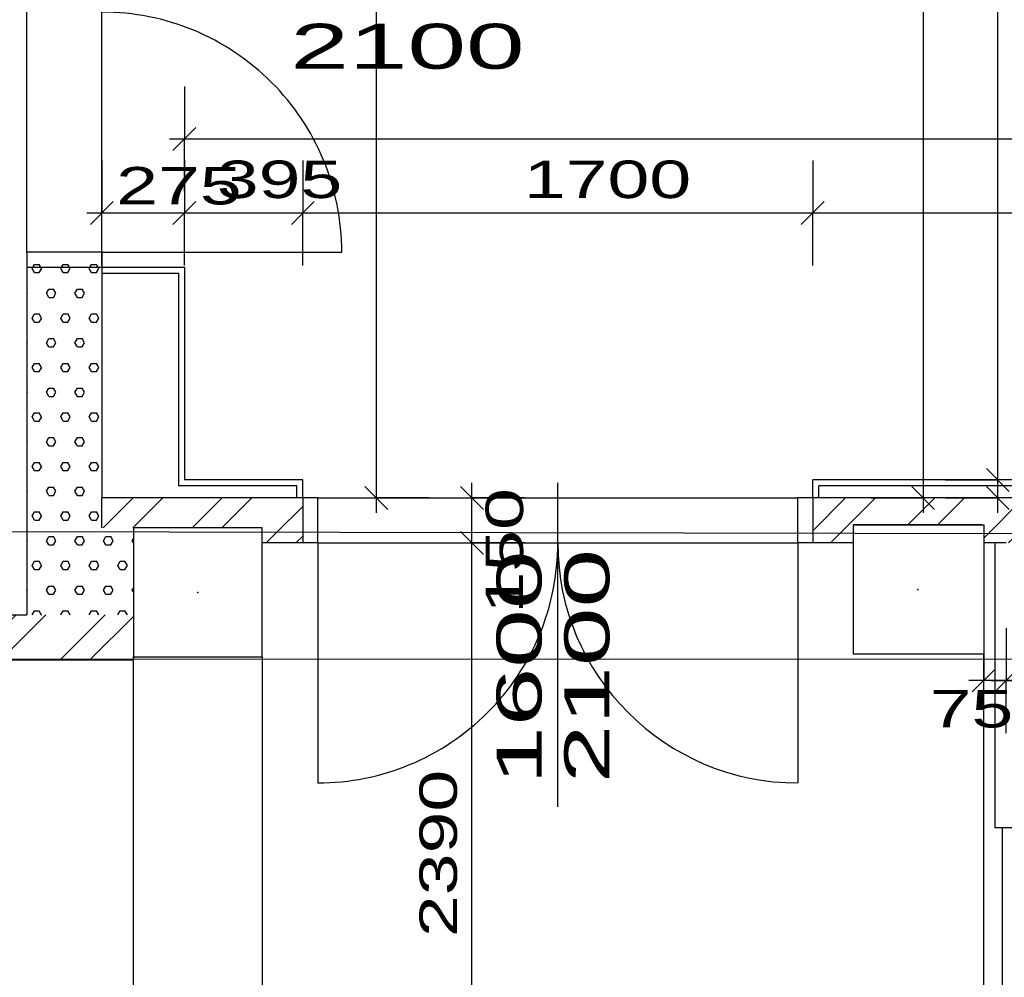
# Model space of a CAD drawing. Extents: x -196363 to 396902, y -489949 to -260582.
# Tile 225 of 256: x 257519 to 260802, y -381732 to -378539. Entities that reach past the tile are written whole.
import ezdxf

# ---------------------------------------------------------------- set-up
doc = ezdxf.new("R2010")
doc.units = 0
doc.header["$MEASUREMENT"] = 0
for name, color, linetype in [('dvere', 1, 'Continuous'), ('koty', 1, 'Continuous'), ('navrh', 2, 'Continuous'), ('noszdiv', 1, 'Continuous'), ('popdver', 6, 'Continuous'), ('srafy', 8, 'Continuous')]:
    doc.layers.add(name, color=color, linetype=linetype)
doc.styles.add('SPIRITTXTSTYLE1', font='ROMAN')
doc.linetypes.add('CERCH2', pattern='A,0,-1,[17,dur+dsp vaclavov.shx,S=0.003401,R=0,X=-1,Y=0],0', length=1)
doc.linetypes.add('TEPIZL3', pattern='A,0,-1,[9,dur+dsp vaclavov.shx,S=0.005714,R=0,X=-1,Y=0],0', length=1)
doc.dimstyles.new('SPIRITSTYLE26', dxfattribs={"dimtxt": 125, "dimasz": 12.7, "dimexe": 175, "dimexo": -175, "dimgap": 50, "dimtad": 1, "dimdec": 3, "dimzin": 0, "dimdsep": 46, "dimlunit": 7, "dimtxsty": 'SPIRITTXTSTYLE1', "dimblk1": '_TICKMARKS26', "dimblk2": '_TICKMARKS26', "dimsah": 1, "dimcen": 0.09, "dimdle": 50, "dimclrd": 1, "dimclre": 1, "dimclrt": 1, "dimadec": 0, "dimazin": 0, "dimtfac": 1, "dimtdec": 4, "dimtofl": 0, "dimtmove": 1, "dimatfit": 0, "dimfxl": 0, "dimtolj": 1, "dimtzin": 0, "dimarcsym": 0})
doc.dimstyles.new('SPIRITSTYLE488', dxfattribs={"dimtxt": 125, "dimasz": 12.7, "dimexe": 175, "dimexo": 8150.197266, "dimgap": 50, "dimtad": 1, "dimdec": 3, "dimzin": 0, "dimdsep": 46, "dimlunit": 7, "dimtxsty": 'SPIRITTXTSTYLE1', "dimblk1": '_TICKMARKS488', "dimblk2": '_TICKMARKS488', "dimsah": 1, "dimcen": 0.09, "dimdle": 50, "dimclrd": 1, "dimclre": 1, "dimclrt": 1, "dimadec": 0, "dimazin": 0, "dimtfac": 1, "dimtdec": 4, "dimtofl": 0, "dimtmove": 1, "dimatfit": 0, "dimfxl": 0, "dimtolj": 1, "dimtzin": 0, "dimarcsym": 0})
doc.dimstyles.new('SPIRITSTYLE633', dxfattribs={"dimtxt": 125, "dimasz": 12.7, "dimexe": 175, "dimexo": 2142.278809, "dimgap": 50, "dimtad": 1, "dimdec": 3, "dimzin": 0, "dimdsep": 46, "dimlunit": 7, "dimtxsty": 'SPIRITTXTSTYLE1', "dimblk1": '_TICKMARKS633', "dimblk2": '_TICKMARKS633', "dimsah": 1, "dimcen": 0.09, "dimdle": 50, "dimclrd": 1, "dimclre": 1, "dimclrt": 1, "dimadec": 0, "dimazin": 0, "dimtfac": 1, "dimtdec": 4, "dimtofl": 0, "dimtmove": 1, "dimatfit": 0, "dimfxl": 0, "dimtolj": 1, "dimtzin": 0, "dimarcsym": 0})
doc.dimstyles.new('SPIRITSTYLE634', dxfattribs={"dimtxt": 125, "dimasz": 12.7, "dimexe": 175, "dimexo": 74.187881, "dimgap": 50, "dimtad": 1, "dimdec": 3, "dimzin": 0, "dimdsep": 46, "dimlunit": 7, "dimtxsty": 'SPIRITTXTSTYLE1', "dimblk1": '_TICKMARKS634', "dimblk2": '_TICKMARKS634', "dimsah": 1, "dimcen": 0.09, "dimdle": 50, "dimclrd": 1, "dimclre": 1, "dimclrt": 1, "dimadec": 0, "dimazin": 0, "dimtfac": 1, "dimtdec": 4, "dimtofl": 0, "dimtmove": 1, "dimatfit": 0, "dimfxl": 0, "dimtolj": 1, "dimtzin": 0, "dimarcsym": 0})
doc.dimstyles.new('SPIRITSTYLE664', dxfattribs={"dimtxt": 125, "dimasz": 12.7, "dimexe": 175, "dimexo": 266.325012, "dimgap": 50, "dimtad": 1, "dimdec": 3, "dimzin": 0, "dimdsep": 46, "dimlunit": 7, "dimtxsty": 'SPIRITTXTSTYLE1', "dimblk1": '_TICKMARKS664', "dimblk2": '_TICKMARKS664', "dimsah": 1, "dimcen": 0.09, "dimdle": 50, "dimclrd": 1, "dimclre": 1, "dimclrt": 1, "dimadec": 0, "dimazin": 0, "dimtfac": 1, "dimtdec": 4, "dimtofl": 0, "dimtmove": 1, "dimatfit": 0, "dimfxl": 0, "dimtolj": 1, "dimtzin": 0, "dimarcsym": 0})
doc.dimstyles.new('SPIRITSTYLE681', dxfattribs={"dimtxt": 125, "dimasz": 12.7, "dimexe": 175, "dimexo": 714.892944, "dimgap": 50, "dimtad": 1, "dimdec": 3, "dimzin": 0, "dimdsep": 46, "dimlunit": 7, "dimtxsty": 'SPIRITTXTSTYLE1', "dimblk1": '_TICKMARKS681', "dimblk2": '_TICKMARKS681', "dimsah": 1, "dimcen": 0.09, "dimdle": 50, "dimclrd": 1, "dimclre": 1, "dimclrt": 1, "dimadec": 0, "dimazin": 0, "dimtfac": 1, "dimtdec": 4, "dimtofl": 0, "dimtmove": 1, "dimatfit": 0, "dimfxl": 0, "dimtolj": 1, "dimtzin": 0, "dimarcsym": 0})
doc.dimstyles.new('SPIRITSTYLE682', dxfattribs={"dimtxt": 125, "dimasz": 12.7, "dimexe": 175, "dimexo": 4.908395, "dimgap": 50, "dimtad": 1, "dimdec": 3, "dimzin": 0, "dimdsep": 46, "dimlunit": 7, "dimtxsty": 'SPIRITTXTSTYLE1', "dimblk1": '_TICKMARKS682', "dimblk2": '_TICKMARKS682', "dimsah": 1, "dimcen": 0.09, "dimdle": 50, "dimclrd": 1, "dimclre": 1, "dimclrt": 1, "dimadec": 0, "dimazin": 0, "dimtfac": 1, "dimtdec": 4, "dimtofl": 0, "dimtmove": 1, "dimatfit": 0, "dimfxl": 0, "dimtolj": 1, "dimtzin": 0, "dimarcsym": 0})
doc.dimstyles.new('SPIRITSTYLE683', dxfattribs={"dimtxt": 125, "dimasz": 12.7, "dimexe": 175, "dimexo": 251.888672, "dimgap": 50, "dimtad": 1, "dimdec": 3, "dimzin": 0, "dimdsep": 46, "dimlunit": 7, "dimtxsty": 'SPIRITTXTSTYLE1', "dimblk1": '_TICKMARKS683', "dimblk2": '_TICKMARKS683', "dimsah": 1, "dimcen": 0.09, "dimdle": 50, "dimclrd": 1, "dimclre": 1, "dimclrt": 1, "dimadec": 0, "dimazin": 0, "dimtfac": 1, "dimtdec": 4, "dimtofl": 0, "dimtmove": 1, "dimatfit": 0, "dimfxl": 0, "dimtolj": 1, "dimtzin": 0, "dimarcsym": 0})
doc.dimstyles.new('SPIRITSTYLE693', dxfattribs={"dimtxt": 125, "dimasz": 12.7, "dimexe": 175, "dimexo": 320.175995, "dimgap": 50, "dimtad": 1, "dimdec": 3, "dimzin": 0, "dimdsep": 46, "dimlunit": 7, "dimtxsty": 'SPIRITTXTSTYLE1', "dimblk1": '_TICKMARKS693', "dimblk2": '_TICKMARKS693', "dimsah": 1, "dimcen": 0.09, "dimdle": 50, "dimclrd": 1, "dimclre": 1, "dimclrt": 1, "dimadec": 0, "dimazin": 0, "dimtfac": 1, "dimtdec": 4, "dimtofl": 0, "dimtmove": 1, "dimatfit": 0, "dimfxl": 0, "dimtolj": 1, "dimtzin": 0, "dimarcsym": 0})
doc.dimstyles.new('SPIRITSTYLE697', dxfattribs={"dimtxt": 125, "dimasz": 12.7, "dimexe": 175, "dimexo": 739.821655, "dimgap": 50, "dimtad": 1, "dimdec": 3, "dimzin": 0, "dimdsep": 46, "dimlunit": 7, "dimtxsty": 'SPIRITTXTSTYLE1', "dimblk1": '_TICKMARKS697', "dimblk2": '_TICKMARKS697', "dimsah": 1, "dimcen": 0.09, "dimdle": 50, "dimclrd": 1, "dimclre": 1, "dimclrt": 1, "dimadec": 0, "dimazin": 0, "dimtfac": 1, "dimtdec": 4, "dimtofl": 0, "dimtmove": 1, "dimatfit": 0, "dimfxl": 0, "dimtolj": 1, "dimtzin": 0, "dimarcsym": 0})
pattern_1 = [(45, (583704.19, -258948.73), (-148.49243, 148.49243), []), (45, (583803.19, -258948.73), (-148.49243, 148.49243), [])]

# ---------------------------------------------------------------- blocks, each defined once
blk = doc.blocks.new('_TICKMARKS488')
at = {"color": 1, "linetype": 'Continuous'}
blk.add_line((-3, -3), (3, 3), dxfattribs=at)
blk = doc.blocks.new('*D1244')
at = {"color": 1, "linetype": 'Continuous', "ltscale": 300}
for p, q in [((249217.5625, -370173.6875, 1723.800049), (249217.5625, -388283.65625, 1723.800049)), ((249042.5625, -370223.6875, 1723.800049), (249217.5625, -370223.6875, 1723.800049)), ((249392.5625, -370223.6875, 1723.800049), (249217.5625, -370223.6875, 1723.800049)), ((249042.5625, -388233.65625, 1723.800049), (249217.5625, -388233.65625, 1723.800049)), ((249392.5625, -388233.65625, 1723.800049), (249217.5625, -388233.65625, 1723.800049))]:
    blk.add_line(p, q, dxfattribs=at)
at = {"color": 1, "linetype": 'Continuous', "ltscale": 300, "xscale": 12.69999980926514, "yscale": 12.69999980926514, "zscale": 12.69999980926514}
for p, rotation in [((249217.5625, -370223.6875, 1723.800049), 90.00000250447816), ((249217.5625, -388233.65625, 1723.800049), -90.00000250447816)]:
    blk.add_blockref('_TICKMARKS488', p, dxfattribs=dict(at, rotation=rotation))
at = {"color": 1, "linetype": 'Continuous', "ltscale": 300, "style": 'SPIRITTXTSTYLE1', "width": 1.5}
blk.add_text('18010', height=125, rotation=450.000019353, dxfattribs=at).set_placement((249167.578125, -379365.53125, 1723.800049))
blk = doc.blocks.new('_TICKMARKS26')
at = {"color": 1, "linetype": 'Continuous'}
blk.add_line((-3, -3), (3, 3), dxfattribs=at)
blk = doc.blocks.new('*D1551')
at = {"color": 1, "linetype": 'Continuous', "ltscale": 300}
for p, q in [((259026.640625, -382723.6875, 1723.800049), (259026.640625, -380233.625, 1723.800049)), ((258851.65625, -380283.65625, 1723.800049), (259026.640625, -380283.65625, 1723.800049)), ((259201.640625, -380283.65625, 1723.800049), (259026.640625, -380283.65625, 1723.800049)), ((258851.65625, -382673.6875, 1723.800049), (259026.640625, -382673.6875, 1723.800049)), ((259201.640625, -382673.6875, 1723.800049), (259026.640625, -382673.6875, 1723.800049))]:
    blk.add_line(p, q, dxfattribs=at)
at = {"color": 1, "linetype": 'Continuous', "ltscale": 300, "xscale": 12.69999980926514, "yscale": 12.69999980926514, "zscale": 12.69999980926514}
for p, rotation in [((259026.640625, -380283.65625, 1723.800049), 90.00000250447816), ((259026.640625, -382673.6875, 1723.800049), 270.0000006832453)]:
    blk.add_blockref('_TICKMARKS26', p, dxfattribs=dict(at, rotation=rotation))
at = {"color": 1, "linetype": 'Continuous', "ltscale": 300, "style": 'SPIRITTXTSTYLE1', "width": 1.5}
blk.add_text('2390', height=125, rotation=90.000002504, dxfattribs=at).set_placement((258976.671875, -381597.6875, 1723.800049))
blk = doc.blocks.new('*D1552')
at = {"color": 1, "linetype": 'Continuous', "ltscale": 300}
for p, q in [((259026.640625, -380333.65625, 1723.800049), (259026.640625, -380083.65625, 1723.800049)), ((258851.65625, -380133.65625, 1723.800049), (259026.640625, -380133.65625, 1723.800049)), ((259201.640625, -380133.65625, 1723.800049), (259026.640625, -380133.65625, 1723.800049)), ((258851.65625, -380283.65625, 1723.800049), (259026.640625, -380283.65625, 1723.800049)), ((259201.640625, -380283.65625, 1723.800049), (259026.640625, -380283.65625, 1723.800049))]:
    blk.add_line(p, q, dxfattribs=at)
at = {"color": 1, "linetype": 'Continuous', "ltscale": 300, "xscale": 12.69999980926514, "yscale": 12.69999980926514, "zscale": 12.69999980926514}
for p, rotation in [((259026.640625, -380133.65625, 1723.800049), 90.00000250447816), ((259026.640625, -380283.65625, 1723.800049), 270.0000006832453)]:
    blk.add_blockref('_TICKMARKS26', p, dxfattribs=dict(at, rotation=rotation))
at = {"color": 1, "linetype": 'Continuous', "ltscale": 300, "style": 'SPIRITTXTSTYLE1', "width": 1.5}
blk.add_text('150', height=125, rotation=90.000002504, dxfattribs=at).set_placement((259197.125, -380519.125, 1723.800049))
blk = doc.blocks.new('_TICKMARKS633')
at = {"color": 1, "linetype": 'Continuous'}
blk.add_line((-3, -3), (3, 3), dxfattribs=at)
blk = doc.blocks.new('*D1553')
at = {"color": 1, "linetype": 'Continuous', "ltscale": 300}
for p, q in [((260780.046875, -380183.65625, 1723.800049), (260780.046875, -380023.65625, 1723.800049)), ((260605.046875, -380073.65625, 1723.800049), (260780.046875, -380073.65625, 1723.800049)), ((260955.03125, -380073.65625, 1723.800049), (260780.046875, -380073.65625, 1723.800049)), ((260605.046875, -380133.65625, 1723.800049), (260780.046875, -380133.65625, 1723.800049)), ((260955.03125, -380133.65625, 1723.800049), (260780.046875, -380133.65625, 1723.800049))]:
    blk.add_line(p, q, dxfattribs=at)
at = {"color": 1, "linetype": 'Continuous', "ltscale": 300, "xscale": 12.69999980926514, "yscale": 12.69999980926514, "zscale": 12.69999980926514}
for p, rotation in [((260780.046875, -380073.65625, 1723.800049), 90.00000250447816), ((260780.046875, -380133.65625, 1723.800049), 270.0000006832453)]:
    blk.add_blockref('_TICKMARKS633', p, dxfattribs=dict(at, rotation=rotation))
at = {"color": 1, "linetype": 'Continuous', "ltscale": 300, "style": 'SPIRITTXTSTYLE1', "width": 1.5}
blk.add_text('60', height=125, rotation=90.000002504, dxfattribs=at).set_placement((260995.09375, -380048.03125, 1723.800049))
blk = doc.blocks.new('*D1554')
at = {"color": 1, "linetype": 'Continuous', "ltscale": 300}
for p, q in [((260780.046875, -380123.6875, 1723.800049), (260780.046875, -370698.65625, 1723.800049)), ((260605.046875, -370748.65625, 1723.800049), (260780.046875, -370748.65625, 1723.800049)), ((260955.03125, -370748.65625, 1723.800049), (260780.046875, -370748.65625, 1723.800049)), ((260605.046875, -380073.65625, 1723.800049), (260780.046875, -380073.65625, 1723.800049)), ((260955.03125, -380073.65625, 1723.800049), (260780.046875, -380073.65625, 1723.800049))]:
    blk.add_line(p, q, dxfattribs=at)
at = {"color": 1, "linetype": 'Continuous', "ltscale": 300, "xscale": 12.69999980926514, "yscale": 12.69999980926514, "zscale": 12.69999980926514}
for p, rotation in [((260780.046875, -370748.65625, 1723.800049), 90.00000250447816), ((260780.046875, -380073.65625, 1723.800049), 270.0000006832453)]:
    blk.add_blockref('_TICKMARKS26', p, dxfattribs=dict(at, rotation=rotation))
at = {"color": 1, "linetype": 'Continuous', "ltscale": 300, "style": 'SPIRITTXTSTYLE1', "width": 1.5}
blk.add_text('9325', height=125, rotation=90.000002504, dxfattribs=at).set_placement((260730.0625, -375530.1875, 1723.800049))
blk = doc.blocks.new('_TICKMARKS634')
at = {"color": 1, "linetype": 'Continuous'}
blk.add_line((-3, -3), (3, 3), dxfattribs=at)
blk = doc.blocks.new('*D1556')
at = {"color": 1, "linetype": 'Continuous', "ltscale": 300}
for p, q in [((260530.859375, -370423.6875, 1723.800049), (260530.859375, -380183.65625, 1723.800049)), ((260355.859375, -370473.6875, 1723.800049), (260530.859375, -370473.6875, 1723.800049)), ((260705.84375, -370473.6875, 1723.800049), (260530.859375, -370473.6875, 1723.800049)), ((260355.859375, -380133.65625, 1723.800049), (260530.859375, -380133.65625, 1723.800049)), ((260705.84375, -380133.65625, 1723.800049), (260530.859375, -380133.65625, 1723.800049))]:
    blk.add_line(p, q, dxfattribs=at)
at = {"color": 1, "linetype": 'Continuous', "ltscale": 300, "xscale": 12.69999980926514, "yscale": 12.69999980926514, "zscale": 12.69999980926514}
for p, rotation in [((260530.859375, -370473.6875, 1723.800049), 90.00000250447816), ((260530.859375, -380133.65625, 1723.800049), -90.00000250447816)]:
    blk.add_blockref('_TICKMARKS634', p, dxfattribs=dict(at, rotation=rotation))
at = {"color": 1, "linetype": 'Continuous', "ltscale": 300, "style": 'SPIRITTXTSTYLE1', "width": 1.5}
blk.add_text('9660', height=125, rotation=450.000019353, dxfattribs=at).set_placement((260480.875, -375422.6875, 1723.800049))
blk = doc.blocks.new('_TICKMARKS664')
at = {"color": 1, "linetype": 'Continuous'}
blk.add_line((-3, -3), (3, 3), dxfattribs=at)
blk = doc.blocks.new('*D1596')
at = {"color": 1, "linetype": 'Continuous', "ltscale": 300}
for p, q in [((260732.765625, -380567.28125, 1723.800049), (260732.765625, -380742.28125, 1723.800049)), ((260807.765625, -380567.28125, 1723.800049), (260807.765625, -380742.28125, 1723.800049)), ((260857.78125, -380742.28125, 1723.800049), (260682.75, -380742.28125, 1723.800049)), ((260732.765625, -380917.28125, 1723.800049), (260732.765625, -380742.28125, 1723.800049)), ((260807.765625, -380917.28125, 1723.800049), (260807.765625, -380742.28125, 1723.800049))]:
    blk.add_line(p, q, dxfattribs=at)
at = {"color": 1, "linetype": 'Continuous', "ltscale": 300, "xscale": 12.69999980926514, "yscale": 12.69999980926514, "zscale": 12.69999980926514}
for p, rotation in [((260732.765625, -380742.28125, 1723.800049), 180.0000050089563), ((260807.765625, -380742.28125, 1723.800049), 360.0000100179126)]:
    blk.add_blockref('_TICKMARKS664', p, dxfattribs=dict(at, rotation=rotation))
at = {"color": 1, "linetype": 'Continuous', "ltscale": 300, "style": 'SPIRITTXTSTYLE1', "width": 1.5}
blk.add_text('75', height=125, rotation=360.000010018, dxfattribs=at).set_placement((260552.703125, -380898.84375, 1723.800049))
blk = doc.blocks.new('*D1597')
at = {"color": 1, "linetype": 'Continuous', "ltscale": 300}
for p, q in [((260807.765625, -380567.28125, 1723.800049), (260807.765625, -380742.28125, 1723.800049)), ((261007.765625, -380567.28125, 1723.800049), (261007.765625, -380742.28125, 1723.800049)), ((260757.765625, -380742.28125, 1723.800049), (261057.78125, -380742.28125, 1723.800049)), ((260807.765625, -380917.28125, 1723.800049), (260807.765625, -380742.28125, 1723.800049)), ((261007.765625, -380917.28125, 1723.800049), (261007.765625, -380742.28125, 1723.800049))]:
    blk.add_line(p, q, dxfattribs=at)
at = {"color": 1, "linetype": 'Continuous', "ltscale": 300, "xscale": 12.69999980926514, "yscale": 12.69999980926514, "zscale": 12.69999980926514, "rotation": 180.0000050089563}
blk.add_blockref('_TICKMARKS26', (260807.765625, -380742.28125, 1723.800049), dxfattribs=at)
at = {"color": 1, "linetype": 'Continuous', "ltscale": 300, "xscale": 12.69999980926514, "yscale": 12.69999980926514, "zscale": 12.69999980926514}
blk.add_blockref('_TICKMARKS26', (261007.765625, -380742.28125, 1723.800049), dxfattribs=at)
at = {"color": 1, "linetype": 'Continuous', "ltscale": 300, "style": 'SPIRITTXTSTYLE1', "width": 1.5}
blk.add_text('200', height=125, dxfattribs=at).set_placement((260822.984375, -380882.125, 1723.800049))
blk = doc.blocks.new('_TICKMARKS681')
at = {"color": 1, "linetype": 'Continuous'}
blk.add_line((-3, -3), (3, 3), dxfattribs=at)
blk = doc.blocks.new('*D1633')
at = {"color": 1, "linetype": 'Continuous', "ltscale": 300}
for p, q in [((260162.78125, -379008.78125, 1723.800049), (260162.78125, -379183.78125, 1723.800049)), ((263582.75, -379008.78125, 1723.800049), (263582.75, -379183.78125, 1723.800049)), ((263632.75, -379183.78125, 1723.800049), (260112.765625, -379183.78125, 1723.800049)), ((260162.78125, -379358.78125, 1723.800049), (260162.78125, -379183.78125, 1723.800049)), ((263582.75, -379358.78125, 1723.800049), (263582.75, -379183.78125, 1723.800049))]:
    blk.add_line(p, q, dxfattribs=at)
at = {"color": 1, "linetype": 'Continuous', "ltscale": 300, "xscale": 12.69999980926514, "yscale": 12.69999980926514, "zscale": 12.69999980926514}
for p, rotation in [((260162.78125, -379183.78125, 1723.800049), 180.0000050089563), ((263582.75, -379183.78125, 1723.800049), 360.0000100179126)]:
    blk.add_blockref('_TICKMARKS681', p, dxfattribs=dict(at, rotation=rotation))
at = {"color": 1, "linetype": 'Continuous', "ltscale": 300, "style": 'SPIRITTXTSTYLE1', "width": 1.5}
blk.add_text('3420', height=125, rotation=360.000010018, dxfattribs=at).set_placement((261753.71875, -379133.78125, 1723.800049))
blk = doc.blocks.new('*D1634')
at = {"color": 1, "linetype": 'Continuous', "ltscale": 300}
for p, q in [((258462.765625, -379008.78125, 1723.800049), (258462.765625, -379183.78125, 1723.800049)), ((260162.78125, -379008.78125, 1723.800049), (260162.78125, -379183.78125, 1723.800049)), ((260212.78125, -379183.78125, 1723.800049), (258412.75, -379183.78125, 1723.800049)), ((258462.765625, -379358.78125, 1723.800049), (258462.765625, -379183.78125, 1723.800049)), ((260162.78125, -379358.78125, 1723.800049), (260162.78125, -379183.78125, 1723.800049))]:
    blk.add_line(p, q, dxfattribs=at)
at = {"color": 1, "linetype": 'Continuous', "ltscale": 300, "xscale": 12.69999980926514, "yscale": 12.69999980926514, "zscale": 12.69999980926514}
for p, rotation in [((258462.765625, -379183.78125, 1723.800049), 180.0000050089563), ((260162.78125, -379183.78125, 1723.800049), 360.0000100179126)]:
    blk.add_blockref('_TICKMARKS681', p, dxfattribs=dict(at, rotation=rotation))
at = {"color": 1, "linetype": 'Continuous', "ltscale": 300, "style": 'SPIRITTXTSTYLE1', "width": 1.5}
blk.add_text('1700', height=125, rotation=360.000010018, dxfattribs=at).set_placement((259199.6875, -379133.78125, 1723.800049))
blk = doc.blocks.new('*D1635')
at = {"color": 1, "linetype": 'Continuous', "ltscale": 300}
for p, q in [((258067.71875, -379008.78125, 1723.800049), (258067.71875, -379183.78125, 1723.800049)), ((258462.765625, -379008.78125, 1723.800049), (258462.765625, -379183.78125, 1723.800049)), ((258512.765625, -379183.78125, 1723.800049), (258017.71875, -379183.78125, 1723.800049)), ((258067.71875, -379358.78125, 1723.800049), (258067.71875, -379183.78125, 1723.800049)), ((258462.765625, -379358.78125, 1723.800049), (258462.765625, -379183.78125, 1723.800049))]:
    blk.add_line(p, q, dxfattribs=at)
at = {"color": 1, "linetype": 'Continuous', "ltscale": 300, "xscale": 12.69999980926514, "yscale": 12.69999980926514, "zscale": 12.69999980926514}
for p, rotation in [((258067.71875, -379183.78125, 1723.800049), 180.0000050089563), ((258462.765625, -379183.78125, 1723.800049), 360.0000100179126)]:
    blk.add_blockref('_TICKMARKS681', p, dxfattribs=dict(at, rotation=rotation))
at = {"color": 1, "linetype": 'Continuous', "ltscale": 300, "style": 'SPIRITTXTSTYLE1', "width": 1.5}
blk.add_text('395', height=125, rotation=360.000010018, dxfattribs=at).set_placement((258175.9375, -379133.78125, 1723.800049))
blk = doc.blocks.new('_TICKMARKS682')
at = {"color": 1, "linetype": 'Continuous'}
blk.add_line((-3, -3), (3, 3), dxfattribs=at)
blk = doc.blocks.new('*D1636')
at = {"color": 1, "linetype": 'Continuous', "ltscale": 300}
for p, q in [((257792.734375, -379008.78125, 1723.800049), (257792.734375, -379183.78125, 1723.800049)), ((258067.71875, -379008.78125, 1723.800049), (258067.71875, -379183.78125, 1723.800049)), ((258117.734375, -379183.78125, 1723.800049), (257742.734375, -379183.78125, 1723.800049)), ((257792.734375, -379358.78125, 1723.800049), (257792.734375, -379183.78125, 1723.800049)), ((258067.71875, -379358.78125, 1723.800049), (258067.71875, -379183.78125, 1723.800049))]:
    blk.add_line(p, q, dxfattribs=at)
at = {"color": 1, "linetype": 'Continuous', "ltscale": 300, "xscale": 12.69999980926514, "yscale": 12.69999980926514, "zscale": 12.69999980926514}
for p, rotation in [((257792.734375, -379183.78125, 1723.800049), 180.0000050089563), ((258067.71875, -379183.78125, 1723.800049), 360.0000100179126)]:
    blk.add_blockref('_TICKMARKS682', p, dxfattribs=dict(at, rotation=rotation))
at = {"color": 1, "linetype": 'Continuous', "ltscale": 300, "style": 'SPIRITTXTSTYLE1', "width": 1.5}
blk.add_text('275', height=125, rotation=360.000010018, dxfattribs=at).set_placement((257840.4375, -379155.15625, 1723.800049))
blk = doc.blocks.new('_TICKMARKS683')
at = {"color": 1, "linetype": 'Continuous'}
blk.add_line((-3, -3), (3, 3), dxfattribs=at)
blk = doc.blocks.new('*D1637')
at = {"color": 1, "linetype": 'Continuous', "ltscale": 300}
for p, q in [((258067.71875, -378761.8125, 1723.80005), (258067.71875, -378936.8125, 1723.80005)), ((276247.75, -378761.8125, 1723.80005), (276247.75, -378936.8125, 1723.80005)), ((258017.71875, -378936.8125, 1723.80005), (276297.75, -378936.8125, 1723.80005)), ((258067.71875, -379111.78125, 1723.80005), (258067.71875, -378936.8125, 1723.80005)), ((276247.75, -379111.78125, 1723.80005), (276247.75, -378936.8125, 1723.80005))]:
    blk.add_line(p, q, dxfattribs=at)
at = {"color": 1, "linetype": 'Continuous', "ltscale": 300, "xscale": 12.69999980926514, "yscale": 12.69999980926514, "zscale": 12.69999980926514, "rotation": 180.0000050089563}
blk.add_blockref('_TICKMARKS683', (258067.71875, -378936.8125, 1723.80005), dxfattribs=at)
at = {"color": 1, "linetype": 'Continuous', "ltscale": 300, "xscale": 12.69999980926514, "yscale": 12.69999980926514, "zscale": 12.69999980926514}
blk.add_blockref('_TICKMARKS683', (276247.75, -378936.8125, 1723.80005), dxfattribs=at)
at = {"color": 1, "linetype": 'Continuous', "ltscale": 300, "style": 'SPIRITTXTSTYLE1', "width": 1.5}
blk.add_text('18180', height=125, dxfattribs=at).set_placement((267020.84375, -378886.8125, 1723.80005))
blk = doc.blocks.new('_TICKMARKS693')
at = {"color": 1, "linetype": 'Continuous'}
blk.add_line((-3, -3), (3, 3), dxfattribs=at)
blk = doc.blocks.new('*D1655')
at = {"color": 1, "linetype": 'Continuous', "ltscale": 300}
for p, q in [((257297.5625, -378463.6875, 1723.800049), (257297.5625, -380573.6875, 1723.800049)), ((257122.5625, -378513.6875, 1723.800049), (257297.5625, -378513.6875, 1723.800049)), ((257472.5625, -378513.6875, 1723.800049), (257297.5625, -378513.6875, 1723.800049)), ((257122.5625, -380523.6875, 1723.800049), (257297.5625, -380523.6875, 1723.800049)), ((257472.5625, -380523.6875, 1723.800049), (257297.5625, -380523.6875, 1723.800049))]:
    blk.add_line(p, q, dxfattribs=at)
at = {"color": 1, "linetype": 'Continuous', "ltscale": 300, "xscale": 12.69999980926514, "yscale": 12.69999980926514, "zscale": 12.69999980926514}
for p, rotation in [((257297.5625, -378513.6875, 1723.800049), 90.00000250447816), ((257297.5625, -380523.6875, 1723.800049), -90.00000250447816)]:
    blk.add_blockref('_TICKMARKS693', p, dxfattribs=dict(at, rotation=rotation))
at = {"color": 1, "linetype": 'Continuous', "ltscale": 300, "style": 'SPIRITTXTSTYLE1', "width": 1.5}
blk.add_text('2010', height=125, rotation=450.000019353, dxfattribs=at).set_placement((257247.578125, -379631.75, 1723.800049))
blk = doc.blocks.new('_TICKMARKS697')
at = {"color": 1, "linetype": 'Continuous'}
blk.add_line((-3, -3), (3, 3), dxfattribs=at)
blk = doc.blocks.new('*D1661')
at = {"color": 1, "linetype": 'Continuous', "ltscale": 300}
for p, q in [((258707.5625, -375594.375, 1723.800049), (258707.5625, -380183.65625, 1723.800049)), ((258532.5625, -375644.375, 1723.800049), (258707.5625, -375644.375, 1723.800049)), ((258882.5625, -375644.375, 1723.800049), (258707.5625, -375644.375, 1723.800049)), ((258532.5625, -380133.65625, 1723.800049), (258707.5625, -380133.65625, 1723.800049)), ((258882.5625, -380133.65625, 1723.800049), (258707.5625, -380133.65625, 1723.800049))]:
    blk.add_line(p, q, dxfattribs=at)
at = {"color": 1, "linetype": 'Continuous', "ltscale": 300, "xscale": 12.69999980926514, "yscale": 12.69999980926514, "zscale": 12.69999980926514}
for p, rotation in [((258707.5625, -375644.375, 1723.800049), 90.00000250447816), ((258707.5625, -380133.65625, 1723.800049), -90.00000250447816)]:
    blk.add_blockref('_TICKMARKS697', p, dxfattribs=dict(at, rotation=rotation))
at = {"color": 1, "linetype": 'Continuous', "ltscale": 300, "style": 'SPIRITTXTSTYLE1', "width": 1.5}
blk.add_text('4489', height=125, rotation=450.000019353, dxfattribs=at).set_placement((258657.578125, -378008.03125, 1723.800049))

msp = doc.modelspace()

# ---------------------------------------------------------------- hatches: boundary and pattern name
at = {"layer": 'srafy', "linetype": 'Continuous', "ltscale": 300}
h = msp.add_hatch(dxfattribs=at)
h.set_pattern_fill('PorBet', color=8, scale=15.875, style=0, pattern_type=2)
h.set_pattern_definition([(0, (583704.19, -258948.734), (47.625, 82.488914), [15.875, -79.375]), (0, (583704.19, -258921.234), (47.625, 82.488914), [15.875, -79.375]), (60.000002, (583720.06, -258948.734), (-47.625, 82.488914), [15.875, -79.375]), (120.000003, (583704.19, -258948.734), (-95.25, -3e-06), [15.875, -79.375]), (60.000002, (583696.25, -258934.984), (-47.625, 82.488914), [15.875, -79.375]), (120.000003, (583728, -258934.984), (-95.25, -3e-06), [15.875, -79.375])])
h.paths.add_polyline_path([(257792.73438, -379313.6875), (257542.75, -379313.6875), (257542.75, -380233.65625), (257542.75, -380523.6875), (257896.98438, -380523.6875), (257897.76562, -380233.65625), (257792.73438, -380233.65625), (257792.73438, -380133.65625)], flags=0)
h = msp.add_hatch(dxfattribs=at)
h.set_pattern_fill('ZdivKER', color=8, scale=5.55625, style=0, pattern_type=2)
h.set_pattern_definition(pattern_1)
h.paths.add_polyline_path([(257792.73438, -380133.65625), (257792.73438, -380233.65625), (257897.76562, -380233.65625), (258327.75, -380233.65625), (258327.75, -380246.75), (258462.76562, -380247.03125), (258462.76562, -380133.65625)], flags=0)
h = msp.add_hatch(dxfattribs=at)
h.set_pattern_fill('ZdivKER', color=8, scale=5.55625, style=0, pattern_type=2)
h.set_pattern_definition(pattern_1)
h.paths.add_polyline_path([(260162.78125, -380283.65625), (260162.78125, -380133.65625), (263582.75, -380133.65625), (263582.75, -380283.65625), (262057.75, -380283.65625), (262057.75, -380233.65625), (261657.75, -380233.65625), (261657.75, -380283.65625), (260732.76562, -380283.65625), (260732.76562, -380223.625), (260297.76562, -380223.625), (260297.76562, -380283.65625)], flags=0)
h = msp.add_hatch(dxfattribs=at)
h.set_pattern_fill('ZdivKER', color=8, scale=5.55625, style=0, pattern_type=2)
h.set_pattern_definition(pattern_1)
h.paths.add_polyline_path([(258462.76562, -380283.65625), (258462.76562, -380247.03125), (258327.75, -380246.75), (258327.75, -380283.65625)], flags=0)
h = msp.add_hatch(dxfattribs=at)
h.set_pattern_fill('ZdivKER', color=8, scale=5.55625, style=0, pattern_type=2)
h.set_pattern_definition(pattern_1)
h.paths.add_polyline_path([(254802.75, -380523.6875), (257497.76562, -380523.6875), (257897.76562, -380523.6875), (257897.76562, -380673.65625), (255982.76562, -380673.65625), (255982.76562, -380858.65625), (255822.76562, -380858.65625), (255822.76562, -380673.65625), (254802.75, -380673.65625)], flags=0)

# ---------------------------------------------------------------- linework, layer by layer
at = {"layer": 'dvere', "color": 1, "linetype": 'Continuous', "ltscale": 600}
for p, q in [((257542.75, -379313.6875), (257542.75, -377713.6875)), ((257792.73438, -379313.6875), (257792.73438, -377713.6875))]:
    msp.add_line(p, q, dxfattribs=at)
at = {"layer": 'dvere', "color": 7, "linetype": 'Continuous', "ltscale": 300}
for p, q in [((257792.73438, -379313.6875, 900), (258592.73438, -379313.6875, 900)), ((257792.73438, -379363.6875, 900), (258067.71875, -379363.6875, 900)), ((258067.71875, -379363.6875, 900), (258067.71875, -380073.65625, 900)), ((257792.73438, -379383.6875, 900), (258047.73438, -379383.6875, 900)), ((258047.73438, -379383.6875, 900), (258047.73438, -380093.65625, 900)), ((258442.76562, -380093.65625, 900), (258047.73438, -380093.65625, 900)), ((258462.76562, -380073.65625, 900), (258067.71875, -380073.65625, 900)), ((258442.76562, -380133.65625, 900), (258442.76562, -380093.65625, 900)), ((258462.76562, -380133.65625, 900), (258462.76562, -380073.65625, 900)), ((263582.75, -380073.65625, 900), (260162.78125, -380073.65625, 900)), ((260162.78125, -380133.65625, 900), (260162.78125, -380073.65625, 900)), ((263562.75, -380093.65625, 900), (260182.76562, -380093.65625, 900)), ((260182.76562, -380133.65625, 900), (260182.76562, -380093.65625, 900)), ((258512.76562, -380283.65625, 900), (258512.76562, -381083.65625, 900)), ((260112.76562, -380283.65625, 900), (260112.76562, -381083.65625, 900))]:
    msp.add_line(p, q, dxfattribs=at)
at = {"layer": 'dvere', "color": 1, "linetype": 'Continuous', "ltscale": 304.799988}
for p, q in [((257542.75, -379363.6875), (257792.73438, -379363.6875)), ((258462.76562, -380133.65625), (258462.76562, -380283.65625)), ((260162.78125, -380133.65625), (260162.78125, -380283.65625))]:
    msp.add_line(p, q, dxfattribs=at)
at = {"layer": 'dvere', "color": 1, "linetype": 'CERCH2', "ltscale": 250}
for p, q in [((258512.76562, -380133.65625), (260112.76562, -380133.65625)), ((258512.76562, -380283.65625), (260112.76562, -380283.65625))]:
    msp.add_line(p, q, dxfattribs=at)
at = {"layer": 'dvere', "color": 7, "linetype": 'Continuous', "ltscale": 300}
for centre, start, end in [((257792.73438, -379313.6875, 900), 0, 90.0000025), ((258512.76562, -380283.65625, 900), 270.00000068, 360.00001002), ((260112.76562, -380283.65625, 900), 180.00000501, 270.00000068)]:
    msp.add_arc(centre, 800.00079, start, end, dxfattribs=at)
msp.add_point((259312.76562, -380283.65625, 900), dxfattribs=at)
at = {"layer": 'dvere', "color": 15, "linetype": 'Continuous', "ltscale": 250}
msp.add_point((259312.76562, -380283.65625), dxfattribs=at)
at = {"layer": 'navrh', "color": 2, "linetype": 'Continuous', "ltscale": 300}
for p, q in [((257792.73438, -379313.6875, 900), (257542.75, -379313.6875, 900)), ((257542.75, -379313.6875, 900), (257542.75, -380523.6875, 900)), ((257792.73438, -379313.6875, 900), (257792.73438, -380133.65625, 900)), ((258512.76562, -380133.65625, 900), (257792.73438, -380133.65625, 900)), ((258512.76562, -380283.65625, 900), (258512.76562, -380133.65625, 900)), ((263582.75, -380133.65625, 900), (260112.76562, -380133.65625, 900)), ((260112.76562, -380283.65625, 900), (260112.76562, -380133.65625, 900)), ((258512.76562, -380283.65625, 900), (258327.75, -380283.65625, 900)), ((260297.76562, -380283.65625, 900), (260112.76562, -380283.65625, 900)), ((254802.75, -380523.6875, 900), (257542.75, -380523.6875, 900)), ((260732.76562, -382673.6875, 900), (260732.76562, -380653.625, 900)), ((255982.76562, -380673.65625, 900), (257897.76562, -380673.65625, 900))]:
    msp.add_line(p, q, dxfattribs=at)
at = {"layer": 'noszdiv', "color": 1, "linetype": 'CERCH2', "ltscale": 300}
for p, q in [((251922.75, -380233.65625, 1723.80005), (276357.75, -380283.65625, 1723.80005)), ((252362.76562, -380673.65625, 1723.80005), (275917.78125, -380663.65625, 1723.80005)), ((257897.76562, -386223.65625, 1723.80005), (257897.76562, -380663.65625, 1723.80005)), ((258327.75, -380663.65625, 1723.80005), (258327.75, -386223.65625, 1723.80005))]:
    msp.add_line(p, q, dxfattribs=at)
at = {"layer": 'noszdiv', "color": 1, "linetype": 'Continuous', "ltscale": 300}
for p, q in [((258327.75, -380233.65625, 900), (257897.76562, -380233.65625, 900)), ((257897.76562, -380233.65625, 900), (257897.76562, -380673.65625, 900)), ((258327.75, -380663.65625, 900), (258327.75, -380233.65625, 900)), ((260297.76562, -380223.625, 900), (260732.76562, -380223.625, 900)), ((260727.78125, -380223.625, 900), (260297.76562, -380223.625, 900)), ((260297.76562, -380223.625, 900), (260297.76562, -380653.625, 900)), ((260732.76562, -380223.625, 900), (260732.76562, -380653.625, 900)), ((260297.76562, -380653.625, 900), (260732.76562, -380653.625, 900)), ((257897.76562, -380663.65625, 900), (258327.75, -380663.65625, 900))]:
    msp.add_line(p, q, dxfattribs=at)
for p in [(258112.76562, -380448.65625, 900), (260512.76562, -380438.625, 900)]:
    msp.add_point(p, dxfattribs=at)
at = {"layer": 'popdver', "color": 6, "linetype": 'Continuous', "ltscale": 250}
msp.add_line((259312.76562, -381163.625), (259312.76562, -380083.40625), dxfattribs=at)
at = {"layer": 'popdver', "color": 6, "linetype": 'Continuous', "ltscale": 304.799988}
msp.add_point((259312.76562, -380283.65625), dxfattribs=at)
at = {"layer": 'popdver', "color": 6, "linetype": 'Continuous', "ltscale": 250}
msp.add_point((259312.76562, -380283.65625), dxfattribs=at)
at = {"layer": 'srafy', "color": 8, "linetype": 'Continuous', "ltscale": 300}
for p, q in [((257792.73438, -380233.65625, 3371.40015), (257792.73438, -380133.65625, 3371.40015)), ((260807.76562, -380283.65625, 900), (260732.76562, -380283.65625, 900))]:
    msp.add_line(p, q, dxfattribs=at)
at = {"layer": 'srafy', "color": 8, "linetype": 'TEPIZL3', "ltscale": 30}
for p, q in [((260770.26562, -380283.65625, 900), (260770.26562, -381233.59375, 900)), ((261682.75, -381233.59375, 900), (260770.26562, -381233.59375, 900)), ((260795.25, -386968.625, 900), (260795.25, -381233.59375, 900))]:
    msp.add_line(p, q, dxfattribs=at)

# ---------------------------------------------------------------- texts
at = {"layer": 'popdver', "color": 6, "linetype": 'Continuous', "ltscale": 250, "style": 'SPIRITTXTSTYLE1', "width": 1.75}
msp.add_text('2100', height=150, dxfattribs=at).set_placement((258421.26562, -378702.75))
for s, p in [('1600', (259258.64062, -381090.0625)), ('2100', (259484.6875, -381084.46875))]:
    msp.add_text(s, height=150, rotation=90.0000025, dxfattribs=at).set_placement(p)

# ---------------------------------------------------------------- dimensions: what is measured, and where the dimension line sits
at = {"layer": 'koty', "color": 1, "linetype": 'Continuous', "ltscale": 300}
for base, p1, p2, angle, dimstyle, picture, middle in [((249217.5625, -370223.6875, 1723.8000488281), (257542.75, -370223.6875, 1723.8000488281), (251502.765625, -388233.65625, 1723.8000488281), 90.0000025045, 'SPIRITSTYLE488', '*D1244', (249217.5625, -379228.65625, 1723.8000488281)), ((260530.85938, -370473.6875, 1723.80005), (260780.04688, -370473.6875, 1723.80005), (260112.76562, -380133.65625, 1723.80005), 90.0000025, 'SPIRITSTYLE634', '*D1556', (260530.85938, -375303.65625, 1723.80005)), ((260780.04688, -380073.65625, 1723.80005), (260780.04688, -380073.65625, 1723.80005), (260780.04688, -370748.65625, 1723.80005), 90.0000025, 'SPIRITSTYLE26', '*D1554', (260780.04688, -375411.15625, 1723.80005)), ((258707.5625, -375644.375, 1723.80005), (257792.73438, -375644.375, 1723.80005), (257792.73438, -380133.65625, 1723.80005), 90.0000025, 'SPIRITSTYLE697', '*D1661', (258707.5625, -377889, 1723.80005)), ((257297.5625, -378513.6875, 1723.80005), (257792.73438, -378513.6875, 1723.80005), (257497.76562, -380523.6875, 1723.80005), 90.0000025, 'SPIRITSTYLE693', '*D1655', (257297.5625, -379518.65625, 1723.80005)), ((259026.64062, -382673.6875, 1723.80005), (259052.64062, -382673.6875, 1723.80005), (259026.64062, -380283.65625, 1723.80005), 90.0000025, 'SPIRITSTYLE26', '*D1551', (259026.64062, -381478.65625, 1723.80005))]:
    dim = msp.add_linear_dim(base=base, p1=p1, p2=p2, angle=angle, dimstyle=dimstyle, dxfattribs=at)
    dim.commit()
    dim.dimension.update_dxf_attribs({"geometry": picture, "text_midpoint": middle})
for base, p1, p2, dimstyle, picture, middle in [((258067.71875, -378936.8125, 1723.80005), (258067.71875, -379363.6875, 1723.80005), (276247.75, -379363.6875, 1723.80005), 'SPIRITSTYLE683', '*D1637', (267157.75, -378936.8125, 1723.80005)), ((258462.76562, -379183.78125, 1723.80005), (258462.76562, -380073.65625, 1723.80005), (258067.71875, -380073.65625, 1723.80005), 'SPIRITSTYLE681', '*D1635', (258265.23438, -379183.78125, 1723.80005)), ((260162.78125, -379183.78125, 1723.80005), (260162.78125, -380073.65625, 1723.80005), (258462.76562, -380073.65625, 1723.80005), 'SPIRITSTYLE681', '*D1634', (259312.76562, -379183.78125, 1723.80005)), ((263582.75, -379183.78125, 1723.80005), (263582.75, -380073.65625, 1723.80005), (260162.78125, -380073.65625, 1723.80005), 'SPIRITSTYLE681', '*D1633', (261872.76562, -379183.78125, 1723.80005))]:
    dim = msp.add_linear_dim(base=base, p1=p1, p2=p2, dimstyle=dimstyle, dxfattribs=at)
    dim.commit()
    dim.dimension.update_dxf_attribs({"geometry": picture, "text_midpoint": middle})
for base, p1, p2, dimstyle, picture, middle in [((258067.71875, -379183.78125, 1723.80005), (258067.71875, -379363.6875, 1723.80005), (257792.73438, -379383.6875, 1723.80005), 'SPIRITSTYLE682', '*D1636', (257691.64062, -379155.15625)), ((260807.76562, -380742.28125, 1723.80005), (260807.76562, -381183.59375, 1723.80005), (260732.76562, -381183.59375, 1723.80005), 'SPIRITSTYLE664', '*D1596', (260433.67188, -380898.84375)), ((260807.76562, -380742.28125, 1723.80005), (260807.76562, -380742.28125, 1723.80005), (261007.76562, -380742.28125, 1723.80005), 'SPIRITSTYLE26', '*D1597', (260971.78125, -380882.125))]:
    dim = msp.add_linear_dim(base=base, p1=p1, p2=p2, dimstyle=dimstyle, dxfattribs=at)
    dim.commit()
    dim.dimension.update_dxf_attribs({"geometry": picture, "text_midpoint": middle, "dimtype": 160})
for base, p1, p2, dimstyle, picture, middle in [((260780.04688, -380133.65625, 1723.80005), (258442.76562, -380133.65625, 1723.80005), (258462.76562, -380073.65625, 1723.80005), 'SPIRITSTYLE633', '*D1553', (260876.0625, -380048.03125)), ((259026.64062, -380283.65625, 1723.80005), (259026.64062, -380283.65625, 1723.80005), (259026.64062, -380133.65625, 1723.80005), 'SPIRITSTYLE26', '*D1552', (259048.32812, -380519.125))]:
    dim = msp.add_linear_dim(base=base, p1=p1, p2=p2, angle=90.0000025, dimstyle=dimstyle, dxfattribs=at)
    dim.commit()
    dim.dimension.update_dxf_attribs({"geometry": picture, "text_midpoint": middle, "dimtype": 160})

doc.saveas('drawing.dxf')
